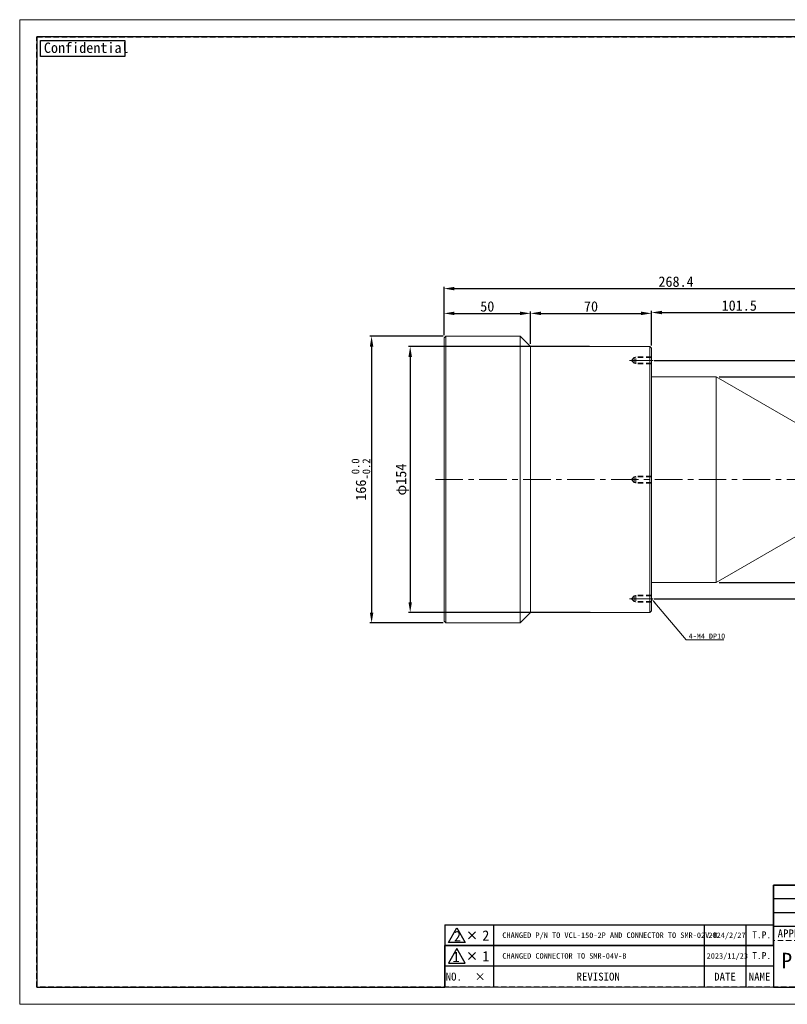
# Model space of a CAD drawing. Header units: millimetres. Extents: x -201 to 202, y 143 to 428.
# Tile 1 of 8: x -201 to 21, y 143 to 428. Entities that reach past the tile are written whole.
import ezdxf
from ezdxf import colors
from ezdxf.entities.mleader import LeaderData, LeaderLine
from ezdxf.enums import TextEntityAlignment as Align
from ezdxf.math import Vec2, Vec3

# ---------------------------------------------------------------- set-up
doc = ezdxf.new("R2010")
doc.units = ezdxf.units.MM
doc.header["$LTSCALE"] = 0.25
doc.linetypes.add('CENTER', pattern=[50.8, 31.75, -6.35, 6.35, -6.35])
doc.linetypes.add('HIDDEN', pattern=[9.525, 6.35, -3.175])
for name, color, linetype, lineweight in [('01_中心線', 1, 'CENTER', 20), ('DIMENSION', 6, 'Continuous', 15), ('画層1', 7, 'Continuous', 20)]:
    doc.layers.add(name, color=color, linetype=linetype, lineweight=lineweight)
doc.layers.add('EMPTY LINE', color=252, linetype='Continuous', lineweight=0, plot=False)
doc.layers.add('FORM', color=7, linetype='Continuous')
doc.styles.add('VS Standard', font='msgothic.ttc', dxfattribs={"height": 3})
doc.styles.add('VS Standard(小)', font='txt', dxfattribs={"height": 2.4})
doc.dimstyles.new('VS Standard x0.5', dxfattribs={"dimtxt": 3, "dimasz": 3, "dimexe": 0.5, "dimexo": 0.8, "dimgap": 0.5, "dimtad": 3, "dimlfac": 2, "dimrnd": 0.0001, "dimzin": 9, "dimdsep": 46, "dimtxsty": 'VS Standard', "dimcen": 0, "dimaunit": 1, "dimadec": 0, "dimazin": 2, "dimtfac": 1, "dimtmove": 0, "dimatfit": 3, "dimfxl": 1, "dimtolj": 1, "dimtzin": 0, "dimarcsym": 0})

# ---------------------------------------------------------------- blocks, each defined once
blk = doc.blocks.new('表題欄金物用_ver2.0.0')
at = {"layer": 'FORM', "color": 0}
for p, q in [((-11, 40.5), (-191, 40.5)), ((-191, 40.5), (-191, 28.5)), ((-110, 28.49), (-110, 40.5)), ((-39, 28.49), (-39, 40.49)), ((-29, 28.49), (-29, 40.49)), ((-11, 28.5), (-11, 40.5)), ((-39, 36.5), (-191, 36.5)), ((-24.54, 35.38), (-24.54, 29.78)), ((-13.42, 34.8), (-20.21, 33.59)), ((-13.42, 32.58), (-13.42, 34.8)), ((-39, 32.5), (-191, 32.5)), ((-27.34, 32.58), (-12.62, 32.58)), ((-20.21, 32.58), (-20.21, 33.59)), ((-20.21, 32.58), (-20.21, 31.57)), ((-13.42, 30.35), (-20.21, 31.57)), ((-13.42, 32.58), (-13.42, 30.35)), ((-11, 28.5), (-191, 28.5)), ((-191, 28.5), (-191, 11)), ((-176, 28.5), (-176, 11)), ((-161, 28.5), (-161, 11)), ((-146, 28.5), (-146, 11)), ((-131, 28.5), (-131, 11)), ((-96, 11), (-96, 28.5)), ((-11, 11), (-11, 28.5)), ((-272, 23), (-286, 23)), ((-286, 23), (-286, 17)), ((-211, 23), (-272, 23)), ((-272, 23), (-272, 17)), ((-211, 23), (-211, 17)), ((-199, 23), (-211, 23)), ((-199, 23), (-199, 17)), ((-191, 23), (-199, 23)), ((-131, 24.12), (-96, 24.12)), ((-279.19, 21), (-277.19, 19)), ((-279.19, 19), (-277.19, 21)), ((-96, 21), (-11, 21)), ((-131, 19.75), (-96, 19.75)), ((-286, 17), (-286, 11)), ((-272, 17), (-286, 17)), ((-272, 17), (-272, 11)), ((-211, 17), (-272, 17)), ((-211, 17), (-211, 11)), ((-199, 17), (-211, 17)), ((-199, 17), (-199, 11)), ((-191, 17), (-199, 17)), ((-96, 15.38), (-131, 15.38)), ((-11, 16), (-96, 16)), ((-191, 11), (-11, 11))]:
    blk.add_line(p, q, dxfattribs=at)
at = {"layer": 'FORM', "color": 0, "linetype": 'HIDDEN', "lineweight": 9}
for p, q in [((-156, 28.49), (-156, 40.49)), ((-75, 28.49), (-75, 40.49)), ((-11, 36.5), (-39, 36.5)), ((-116, 11), (-116, 28.5)), ((-78.5, 11), (-78.5, 28.5)), ((-131, 24.5), (-191, 24.5))]:
    blk.add_line(p, q, dxfattribs=at)
at = {"layer": 'FORM', "color": 0, "lineweight": 15}
blk.add_line((-191, 11), (-286, 11), dxfattribs=at)
at = {"layer": 'FORM', "color": 0}
blk.add_lwpolyline([(-282.58, 22.13), (-285.01, 17.93), (-280.16, 17.93)], close=True, dxfattribs=at)
for radius in [2, 1]:
    blk.add_circle((-24.54, 32.58), radius, dxfattribs=at)
at = {"layer": 'FORM', "color": 0, "attachment_point": 5}
for s, insert, char_height, width, style in [('{\\LMATERIAL}', (-173.5, 38.5), 2.4, 36.5, 'VS Standard(小)'), ('{\\LCHAMFER}   ', (-92.5, 38.5), 2.4, 35, 'VS Standard(小)'), ('{\\LUNIT}', (-34, 38.35), 2, 20, 'VS Standard'), ('{\\LMETHOD} 図法', (-20, 38.35), 2, 20, 'VS Standard'), ('{\\LTREATMENT}', (-173.5, 34.5), 2.4, 36.5, 'VS Standard(小)'), ('{\\LFINISHING}', (-92.5, 34.5), 2.4, 35, 'VS Standard(小)'), ('{\\T0.9;\\LTREATMENT CONTACT}', (-173.5, 30.5), 2, 36.5, 'VS Standard(小)'), ('{\\LDECENTRATION} ', (-92.5, 30.5), 2.4, 35, 'VS Standard(小)'), ('mm', (-34, 32.35), 2.8, 20, 'VS Standard'), ('{\\fＭＳ ゴシック|b0|i0|c128|p49;APPROVED}', (-183.5, 26.5), 2.3, 15, 'VS Standard'), ('{\\fＭＳ ゴシック|b0|i0|c128|p49;CHECKED}', (-168.5, 26.5), 2.3, 15, 'VS Standard'), ('{\\fＭＳ ゴシック|b0|i0|c128|p49;DESIGNED}', (-153.5, 26.5), 2.3, 15, 'VS Standard'), ('{\\fＭＳ ゴシック|b0|i0|c128|p49;DRAWN}', (-138.5, 26.5), 2.3, 15, 'VS Standard'), ('{\\W0.7;\\LTOLERANCE\\l }', (-123.5, 26.31), 1.7, 20, 'VS Standard(小)'), ('{\\LANGLE}', (-123.5, 21.94), 2, 14.9784, 'VS Standard(小)'), ('SCALE', (-123.5, 17.56), 2, 15, 'VS Standard(小)'), ('{\\fＭＳ ゴシック|b0|i0|c128|p49;NAME}', (-87.25, 18.5), 2.4, 15, 'VS Standard(小)'), ('NO.', (-283.44, 14), 2.3, 14, 'VS Standard'), ('\\pxi-3,l4,t4;×^I', (-276.99, 14), 2.3, 14, 'VS Standard'), ('REVISION', (-241.67, 14), 2.3, 46, 'VS Standard'), ('{\\fMS Gothic|b0|i0|c128|p49;DATE}', (-204.99, 14), 2.3, 12, 'VS Standard'), ('NAME', (-195, 14), 2.3, 8, 'VS Standard'), ('{\\fＭＳ ゴシック|b0|i0|c128|p49;DRAW NO.}', (-87.25, 13.5), 2.4, 15, 'VS Standard(小)'), ('{\\fＭＳ ゴシック|b0|i0|c128|p49;DATE}', (-123.5, 13.19), 2, 15, 'VS Standard(小)')]:
    blk.add_mtext(s, dxfattribs=dict(at, insert=insert, char_height=char_height, width=width, style=style))
at = {"layer": 'FORM', "color": 0, "insert": (-87.25, 24.75), "char_height": 2, "width": 16, "attachment_point": 5, "line_spacing_factor": 0.8, "style": 'VS Standard'}
blk.add_mtext('\\pxsm0.9;{\\LREMARK}   ', dxfattribs=at)
at = {"layer": 'FORM', "color": 0, "insert": (-282.79, 19.73), "char_height": 3, "attachment_point": 5, "style": 'VS Standard'}
blk.add_mtext('1', dxfattribs=at)
at = {"layer": 'FORM', "color": 0}
for tag, height, style, p in [('材料', 2.8, 'VS Standard', (-133, 38.5)), ('一般面取', 2.8, 'VS Standard', (-57, 38.5)), ('処理', 2.8, 'VS Standard', (-133, 34.5)), ('仕上', 2.8, 'VS Standard', (-57, 34.5)), ('処理接点', 2.8, 'VS Standard', (-133, 30.5)), ('偏芯', 2.8, 'VS Standard', (-57, 30.5)), ('一般公差', 2.4, 'VS Standard(小)', (-106, 26.31)), ('適用（機種名）', 3.6, 'VS Standard', (-44.75, 24.75)), ('角度', 2.4, 'VS Standard(小)', (-106, 21.94)), ('NAME', 3.5, 'VS Standard', (-44.75, 18.5)), ('SCALE', 2.4, 'VS Standard(小)', (-106, 17.56)), ('DATE', 2.4, 'VS Standard(小)', (-106, 13.19)), ('DRAW_NO.', 3.5, 'VS Standard', (-44.75, 13.5))]:
    blk.add_attdef(tag, text='', height=height, dxfattribs=dict(at, style=style)).set_placement(p, align=Align.MIDDLE_CENTER)
at = {"layer": 'FORM', "color": 0, "style": 'VS Standard'}
for tag, p in [('APPROVED', (-182.5, 15.06)), ('CHECKED', (-167.5, 15.18)), ('DESIGNED', (-152.5, 15.09)), ('DRAWN', (-137.5, 15.23))]:
    blk.add_attdef(tag, text='', height=4.5, dxfattribs=at).set_placement(p, align=Align.BOTTOM_CENTER)
blk = doc.blocks.new('*D206')
at = {"layer": 'Defpoints', "color": 0}
for p in [(-78.25, 336.14), (-99.71, 253.14), (-78.25, 253.14)]:
    blk.add_point(p, dxfattribs=at)
at = {"layer": 'DIMENSION', "color": 0, "lineweight": -2}
for p, q in [((-79.05, 336.14), (-100.21, 336.14)), ((-99.71, 333.14), (-99.71, 256.14)), ((-79.05, 253.14), (-100.21, 253.14))]:
    blk.add_line(p, q, dxfattribs=at)
at = {"layer": 'DIMENSION', "color": 0}
for points in [[(-99.21, 333.14), (-100.21, 333.14), (-99.71, 336.14)], [(-100.21, 256.14), (-99.21, 256.14), (-99.71, 253.14)]]:
    blk.add_solid(points, dxfattribs=at)
at = {"layer": 'DIMENSION', "color": 0, "insert": (-102.82, 294.64), "char_height": 3, "attachment_point": 5, "rotation": 90, "style": 'VS Standard'}
blk.add_mtext('\\A1;\\A1;166{\\H2.250000;\\S 0.0^ -0.2;}', dxfattribs=at)
blk = doc.blocks.new('*D207')
at = {"layer": 'Defpoints', "color": 0}
for p in [(-53.75, 342.74), (-78.75, 335.64), (-53.75, 333.14)]:
    blk.add_point(p, dxfattribs=at)
at = {"layer": 'DIMENSION', "color": 0, "lineweight": -2}
for p, q in [((-78.75, 336.44), (-78.75, 343.24)), ((-75.75, 342.74), (-56.75, 342.74)), ((-53.75, 333.94), (-53.75, 343.24))]:
    blk.add_line(p, q, dxfattribs=at)
at = {"layer": 'DIMENSION', "color": 0}
for points in [[(-75.75, 343.24), (-75.75, 342.24), (-78.75, 342.74)], [(-56.75, 342.24), (-56.75, 343.24), (-53.75, 342.74)]]:
    blk.add_solid(points, dxfattribs=at)
at = {"layer": 'DIMENSION', "color": 0, "insert": (-66.25, 344.74), "char_height": 3, "attachment_point": 5, "style": 'VS Standard'}
blk.add_mtext('\\A1;50', dxfattribs=at)
blk = doc.blocks.new('*D208')
at = {"layer": 'Defpoints', "color": 0}
for p in [(-18.75, 342.74), (-53.75, 333.54), (-18.75, 332.64)]:
    blk.add_point(p, dxfattribs=at)
at = {"layer": 'DIMENSION', "color": 0, "lineweight": -2}
for p, q in [((-53.75, 334.34), (-53.75, 343.24)), ((-50.75, 342.74), (-21.75, 342.74)), ((-18.75, 333.44), (-18.75, 343.24))]:
    blk.add_line(p, q, dxfattribs=at)
at = {"layer": 'DIMENSION', "color": 0}
for points in [[(-50.75, 343.24), (-50.75, 342.24), (-53.75, 342.74)], [(-21.75, 342.24), (-21.75, 343.24), (-18.75, 342.74)]]:
    blk.add_solid(points, dxfattribs=at)
at = {"layer": 'DIMENSION', "color": 0, "insert": (-36.25, 344.74), "char_height": 3, "attachment_point": 5, "style": 'VS Standard'}
blk.add_mtext('\\A1;70', dxfattribs=at)
blk = doc.blocks.new('*D209')
at = {"layer": 'Defpoints', "color": 0}
for p in [(32, 342.99), (-18.75, 332.64), (32, 305.89)]:
    blk.add_point(p, dxfattribs=at)
at = {"layer": 'DIMENSION', "color": 0, "lineweight": -2}
for p, q in [((-18.75, 333.44), (-18.75, 343.49)), ((-15.75, 342.99), (29, 342.99)), ((32, 306.69), (32, 343.49))]:
    blk.add_line(p, q, dxfattribs=at)
at = {"layer": 'DIMENSION', "color": 0}
for points in [[(-15.75, 343.49), (-15.75, 342.49), (-18.75, 342.99)], [(29, 342.49), (29, 343.49), (32, 342.99)]]:
    blk.add_solid(points, dxfattribs=at)
at = {"layer": 'DIMENSION', "color": 0, "insert": (6.63, 344.99), "char_height": 3, "attachment_point": 5, "style": 'VS Standard'}
blk.add_mtext('\\A1;101.5', dxfattribs=at)
blk = doc.blocks.new('*D211')
at = {"layer": 'Defpoints', "color": 0}
for p in [(55.45, 349.91), (-78.75, 335.64), (55.45, 305.79)]:
    blk.add_point(p, dxfattribs=at)
at = {"layer": 'DIMENSION', "color": 0, "lineweight": -2}
for p, q in [((-78.75, 336.44), (-78.75, 350.41)), ((-75.75, 349.91), (52.45, 349.91)), ((55.45, 306.59), (55.45, 350.41))]:
    blk.add_line(p, q, dxfattribs=at)
at = {"layer": 'DIMENSION', "color": 0}
for points in [[(-75.75, 350.41), (-75.75, 349.41), (-78.75, 349.91)], [(52.45, 349.41), (52.45, 350.41), (55.45, 349.91)]]:
    blk.add_solid(points, dxfattribs=at)
at = {"layer": 'DIMENSION', "color": 0, "insert": (-11.65, 351.91), "char_height": 3, "attachment_point": 5, "style": 'VS Standard'}
blk.add_mtext('\\A1;268.4', dxfattribs=at)
blk = doc.blocks.new('*D214')
at = {"layer": 'Defpoints', "color": 0}
for p in [(0, 324.39), (0, 264.89), (87.33, 264.89)]:
    blk.add_point(p, dxfattribs=at)
at = {"layer": 'DIMENSION', "color": 0, "lineweight": -2}
for p, q in [((0.8, 324.39), (87.83, 324.39)), ((87.33, 321.39), (87.33, 267.89)), ((0.8, 264.89), (87.83, 264.89))]:
    blk.add_line(p, q, dxfattribs=at)
at = {"layer": 'DIMENSION', "color": 0}
for points in [[(87.83, 321.39), (86.83, 321.39), (87.33, 324.39)], [(86.83, 267.89), (87.83, 267.89), (87.33, 264.89)]]:
    blk.add_solid(points, dxfattribs=at)
at = {"layer": 'DIMENSION', "color": 0, "insert": (85.08, 294.64), "char_height": 3, "attachment_point": 5, "rotation": 90, "style": 'VS Standard'}
blk.add_mtext('\\A1;φ\\A1;119', dxfattribs=at)
blk = doc.blocks.new('*D215')
at = {"layer": 'Defpoints', "color": 0}
for p in [(-18.75, 329.14), (-18.75, 260.14), (94.66, 260.14)]:
    blk.add_point(p, dxfattribs=at)
at = {"layer": 'DIMENSION', "color": 0, "lineweight": -2}
for p, q in [((-17.95, 329.14), (95.16, 329.14)), ((94.66, 326.14), (94.66, 263.14)), ((-17.95, 260.14), (95.16, 260.14))]:
    blk.add_line(p, q, dxfattribs=at)
at = {"layer": 'DIMENSION', "color": 0}
for points in [[(95.16, 326.14), (94.16, 326.14), (94.66, 329.14)], [(94.16, 263.14), (95.16, 263.14), (94.66, 260.14)]]:
    blk.add_solid(points, dxfattribs=at)
at = {"layer": 'DIMENSION', "color": 0, "insert": (92.42, 294.64), "char_height": 3, "attachment_point": 5, "rotation": 90, "style": 'VS Standard'}
blk.add_mtext('\\A1;P.C.D.φ\\A1;138', dxfattribs=at)
blk = doc.blocks.new('*D216')
at = {"layer": 'Defpoints', "color": 0}
for p in [(-35.86, 333.14), (-88.55, 256.14), (-35.68, 256.14)]:
    blk.add_point(p, dxfattribs=at)
at = {"layer": 'DIMENSION', "color": 0, "lineweight": -2}
for p, q in [((-36.66, 333.14), (-89.05, 333.14)), ((-88.55, 330.14), (-88.55, 259.14)), ((-36.48, 256.14), (-89.05, 256.14))]:
    blk.add_line(p, q, dxfattribs=at)
at = {"layer": 'DIMENSION', "color": 0}
for points in [[(-88.05, 330.14), (-89.05, 330.14), (-88.55, 333.14)], [(-89.05, 259.14), (-88.05, 259.14), (-88.55, 256.14)]]:
    blk.add_solid(points, dxfattribs=at)
at = {"layer": 'DIMENSION', "color": 0, "insert": (-90.79, 294.64), "char_height": 3, "attachment_point": 5, "rotation": 90, "style": 'VS Standard'}
blk.add_mtext('\\A1;φ154', dxfattribs=at)

msp = doc.modelspace()

# ---------------------------------------------------------------- linework, layer by layer
at = {"layer": '01_中心線'}
for p, q in [((-18.25, 329.1353), (-25.075, 329.1353)), ((-81.25, 294.6353), (70.2233, 294.6353)), ((-18.25, 260.1353), (-25.075, 260.1353))]:
    msp.add_line(p, q, dxfattribs=at)
at = {"layer": 'EMPTY LINE'}
for p, q in [((-201.5, 427.75), (-201.5, 142.75)), ((201.5, 427.75), (-201.5, 427.75)), ((-201.5, 142.75), (201.5, 142.75))]:
    msp.add_line(p, q, dxfattribs=at)
at = {"layer": 'FORM'}
for p, q in [((-78.5, 165.75), (-78.5, 159.75)), ((-78.5, 165.75), (16.5, 165.75)), ((-64.5, 165.75), (-64.5, 159.75)), ((-3.5, 165.75), (-3.5, 159.75)), ((8.5, 165.75), (8.5, 159.75)), ((-77.5082, 160.6834), (-75.0833, 164.8834)), ((-75.0833, 164.8834), (-72.6585, 160.6834)), ((-71.6936, 161.75), (-69.6936, 163.75)), ((-71.6936, 163.75), (-69.6936, 161.75)), ((-72.6585, 160.6834), (-77.5082, 160.6834))]:
    msp.add_line(p, q, dxfattribs=at)
at = {"layer": 'FORM', "linetype": 'HIDDEN'}
msp.add_lwpolyline([(-196.5, 422.75), (196.5, 422.75), (196.5, 147.75), (-196.5, 147.75)], close=True, dxfattribs=at)
at = {"layer": 'FORM'}
msp.add_lwpolyline([(-196.5, 422.75), (-196.5, 147.75), (-78.5, 147.75), (-78.5, 159.75), (16.5, 159.75), (16.5, 177.25), (196.5, 177.25), (196.5, 422.75), (-196.5, 422.75)], close=True, dxfattribs=at)
at = {"layer": 'FORM', "lineweight": 30}
msp.add_lwpolyline([(-195.5, 421.75), (-171.1092, 421.75), (-171.1092, 417.0878), (-195.5, 417.0878)], close=True, dxfattribs=at)
at = {"layer": '画層1'}
for p, q in [((-78.75, 335.6353), (-78.25, 336.1353)), ((-78.75, 294.6353), (-78.75, 335.6353)), ((-78.25, 336.1353), (-56.75, 336.1353)), ((-53.75, 333.1353), (-56.75, 336.1353)), ((-56.75, 336.1353), (-56.75, 294.6353)), ((-53.75, 333.1353), (-19.25, 333.1353)), ((-53.75, 333.1353), (-53.75, 294.6353)), ((-19.25, 333.1353), (-18.75, 332.6353)), ((-18.75, 294.6353), (-18.75, 332.6353)), ((-18.75, 324.3853), (0, 324.3853)), ((0, 324.3853), (32, 305.8853)), ((0, 324.3853), (0, 294.6353)), ((-78.75, 294.6353), (-78.75, 253.6353)), ((-56.75, 253.1353), (-56.75, 294.6353)), ((-53.75, 256.1353), (-53.75, 294.6353)), ((-18.75, 294.6353), (-18.75, 256.6353)), ((0, 264.8853), (0, 294.6353)), ((0, 264.8853), (32, 283.3853)), ((-18.75, 264.8853), (0, 264.8853)), ((-19.25, 256.1353), (-18.75, 256.6353)), ((-53.75, 256.1353), (-56.75, 253.1353)), ((-53.75, 256.1353), (-19.25, 256.1353)), ((-78.75, 253.6353), (-78.25, 253.1353)), ((-78.25, 253.1353), (-56.75, 253.1353))]:
    msp.add_line(p, q, dxfattribs=at)
at = {"layer": '画層1', "lineweight": 9}
for p, q in [((-78.25, 336.1353), (-78.25, 294.6353)), ((-19.25, 333.1353), (-19.25, 294.6353)), ((-78.25, 253.1353), (-78.25, 294.6353)), ((-19.25, 256.1353), (-19.25, 294.6353))]:
    msp.add_line(p, q, dxfattribs=at)
at = {"layer": '画層1', "color": 3, "linetype": 'HIDDEN', "lineweight": 20}
for p, q in [((-23.75, 329.9603), (-24.575, 329.1353)), ((-23.75, 328.3103), (-24.575, 329.1353)), ((-23.75, 328.3103), (-23.75, 329.9603)), ((-18.75, 329.9603), (-23.75, 329.9603)), ((-18.75, 328.3103), (-23.75, 328.3103)), ((-23.25, 330.1353), (-23.425, 329.9603)), ((-23.25, 328.1353), (-23.425, 328.3103)), ((-23.25, 328.1353), (-23.25, 330.1353)), ((-18.75, 330.1353), (-23.25, 330.1353)), ((-18.75, 328.1353), (-23.25, 328.1353)), ((-23.75, 295.4603), (-24.575, 294.6353)), ((-23.75, 293.8103), (-24.575, 294.6353)), ((-23.75, 293.8103), (-23.75, 295.4603)), ((-18.75, 295.4603), (-23.75, 295.4603)), ((-18.75, 293.8103), (-23.75, 293.8103)), ((-23.25, 295.6353), (-23.425, 295.4603)), ((-23.25, 293.6353), (-23.425, 293.8103)), ((-23.25, 293.6353), (-23.25, 295.6353)), ((-18.75, 295.6353), (-23.25, 295.6353)), ((-18.75, 293.6353), (-23.25, 293.6353)), ((-23.75, 260.9603), (-24.575, 260.1353)), ((-23.75, 259.3103), (-24.575, 260.1353)), ((-23.75, 260.9603), (-23.75, 259.3103)), ((-18.75, 260.9603), (-23.75, 260.9603)), ((-23.25, 261.1353), (-23.425, 260.9603)), ((-23.25, 261.1353), (-23.25, 259.1353)), ((-18.75, 261.1353), (-23.25, 261.1353)), ((-18.75, 259.3103), (-23.75, 259.3103)), ((-23.25, 259.1353), (-23.425, 259.3103)), ((-18.75, 259.1353), (-23.25, 259.1353))]:
    msp.add_line(p, q, dxfattribs=at)

# ---------------------------------------------------------------- block references
at = {"layer": 'FORM'}
ref = msp.add_blockref('表題欄金物用_ver2.0.0', (207.5, 136.75), dxfattribs=at)
ref.add_attrib('材料', '-', dxfattribs={"layer": 'EMPTY LINE', "color": 0, "height": 2.8, "style": 'VS Standard'}).set_placement((74.5, 175.25), align=Align.MIDDLE_CENTER)
ref.add_attrib('処理', '-', dxfattribs={"color": 0, "height": 2.8, "style": 'VS Standard'}).set_placement((74.5, 171.25), align=Align.MIDDLE_CENTER)
ref.add_attrib('処理接点', '-', dxfattribs={"color": 0, "height": 2.8, "style": 'VS Standard'}).set_placement((74.5, 167.25), align=Align.MIDDLE_CENTER)
ref.add_attrib('一般面取', '-', dxfattribs={"color": 0, "height": 2.8, "style": 'VS Standard'}).set_placement((150.5, 175.2468), align=Align.MIDDLE_CENTER)
ref.add_attrib('仕上', '-', dxfattribs={"color": 0, "height": 2.8, "style": 'VS Standard'}).set_placement((150.5, 171.2468), align=Align.MIDDLE_CENTER)
ref.add_attrib('偏芯', '-', dxfattribs={"color": 0, "height": 2.8, "style": 'VS Standard'}).set_placement((150.5, 167.2468), align=Align.MIDDLE_CENTER)
ref.add_attrib('一般公差', '-', dxfattribs={"color": 0, "height": 2.4, "style": 'VS Standard(小)'}).set_placement((101.5, 163.0625), align=Align.MIDDLE_CENTER)
ref.add_attrib('角度', '-', dxfattribs={"color": 0, "height": 2.4, "style": 'VS Standard(小)'}).set_placement((101.5, 158.6875), align=Align.MIDDLE_CENTER)
ref.add_attrib('SCALE', '1 / 2', dxfattribs={"color": 0, "height": 2.4, "style": 'VS Standard(小)'}).set_placement((101.5, 154.3125), align=Align.MIDDLE_CENTER)
ref.add_attrib('DATE', '13/9/2023', dxfattribs={"color": 0, "height": 2.4, "style": 'VS Standard(小)'}).set_placement((101.5, 149.9375), align=Align.MIDDLE_CENTER)
ref.add_attrib('適用（機種名）', 'VCL-150-2P', dxfattribs={"color": 0, "height": 3.6, "style": 'VS Standard'}).set_placement((162.75, 161.5), align=Align.MIDDLE_CENTER)
ref.add_attrib('NAME', 'DRAWING ', dxfattribs={"color": 0, "height": 3.5, "style": 'VS Standard'}).set_placement((162.75, 155.25), align=Align.MIDDLE_CENTER)
ref.add_attrib('DRAW_NO.', 'L1211A-A00102', dxfattribs={"color": 0, "height": 3.5, "style": 'VS Standard'}).set_placement((162.75, 150.25), align=Align.MIDDLE_CENTER)
ref.add_attrib('DESIGNED', 'S.S.', dxfattribs={"color": 0, "height": 4.5, "style": 'VS Standard'}).set_placement((55, 151.8412), align=Align.BOTTOM_CENTER)
ref.add_attrib('DRAWN', 'T.P.', dxfattribs={"color": 0, "height": 4.5, "style": 'VS Standard'}).set_placement((69.9999, 151.985), align=Align.BOTTOM_CENTER)
ref.add_attrib('CHECKED', 'P.E.', dxfattribs={"color": 0, "height": 4.5, "style": 'VS Standard'}).set_placement((40, 151.9272), align=Align.BOTTOM_CENTER)
ref.add_attrib('APPROVED', 'P.E.', dxfattribs={"color": 0, "height": 4.5, "style": 'VS Standard'}).set_placement((25, 151.8117), align=Align.BOTTOM_CENTER)

# ---------------------------------------------------------------- texts
at = {"layer": 'FORM', "lineweight": 30, "insert": (-194.506, 421.1386), "char_height": 3, "attachment_point": 1, "style": 'VS Standard'}
msp.add_mtext_dynamic_manual_height_columns('Confidential', width=3, gutter_width=15, heights=[0], dxfattribs=at)
at = {"layer": 'FORM', "attachment_point": 1, "style": 'VS Standard'}
for s, insert, char_height, width in [('2', (-75.88, 163.9711), 3, 2.628863), ('2', (-67.7, 164.1515), 3, 2.628863), ('CHANGED P/N TO VCL-150-2P AND CONNECTOR TO SMR-02V-B', (-61.9, 163.55), 1.6, 57.057121), ('2024/2/27', (-2.3, 163.55), 1.6, 12.385853), ('T.P.', (10.4, 163.85), 2, 6.216834), ('1', (-67.7, 158.1515), 3, 2.628863), ('CHANGED CONNECTOR TO SMR-04V-B', (-61.9, 157.55), 1.6, 54), ('2023/11/23', (-2.8, 157.55), 1.6, 12.385853), ('T.P.', (10.4, 157.85), 2, 6.216834)]:
    msp.add_mtext(s, dxfattribs=dict(at, insert=insert, char_height=char_height, width=width))

# ---------------------------------------------------------------- dimensions: what is measured, and where the dimension line sits
at = {"layer": 'DIMENSION'}
for base, p1, p2, picture, middle in [((55.45, 349.9051), (-78.75, 335.6353), (55.45, 305.7853), '*D211', (-11.65, 351.9057)), ((-53.75, 342.7412), (-78.75, 335.6353), (-53.75, 333.1353), '*D207', (-66.25, 344.7417)), ((-18.75, 342.7412), (-53.75, 333.5353), (-18.75, 332.6353), '*D208', (-36.25, 344.7417)), ((32, 342.9912), (-18.75, 332.6353), (32, 305.8853), '*D209', (6.625, 344.9917))]:
    dim = msp.add_linear_dim(base=base, p1=p1, p2=p2, dimstyle='VS Standard x0.5', dxfattribs=at)
    dim.commit()
    dim.dimension.update_dxf_attribs({"geometry": picture, "text_midpoint": middle})
dim = msp.add_linear_dim(base=(-99.7067, 253.1353), p1=(-78.25, 336.1353), p2=(-78.25, 253.1353), angle=90, text='\\A1;<>', dimstyle='VS Standard x0.5', override={"dimtol": 1, "dimlim": 0, "dimtp": 0, "dimtm": 0.2, "dimtfac": 0.75, "dimtdec": 1}, dxfattribs=at)
dim.commit()
dim.dimension.update_dxf_attribs({"geometry": '*D206', "text_midpoint": (-99.7067, 294.6353), "dimtype": 160})
dim = msp.add_linear_dim(base=(-88.5493, 256.1353), p1=(-35.8638, 333.1353), p2=(-35.6844, 256.1353), angle=90, text='φ<>', dimstyle='VS Standard x0.5', dxfattribs=at)
dim.commit()
dim.dimension.update_dxf_attribs({"geometry": '*D216', "text_midpoint": (-88.5493, 294.6353), "dimtype": 160})
for base, p1, p2, text, picture, middle in [((94.6598, 260.1353), (-18.75, 329.1353), (-18.75, 260.1353), 'P.C.D.φ\\A1;<>', '*D215', (92.4156, 294.6353)), ((87.328, 264.8853), (0, 324.3853), (0, 264.8853), 'φ\\A1;<>', '*D214', (85.0838, 294.6353))]:
    dim = msp.add_linear_dim(base=base, p1=p1, p2=p2, angle=90, text=text, dimstyle='VS Standard x0.5', dxfattribs=at)
    dim.commit()
    dim.dimension.update_dxf_attribs({"geometry": picture, "text_midpoint": middle})

# ---------------------------------------------------------------- leaders
ml = msp.add_multileader_mtext('Standard', dxfattribs=at)
ml.set_content('4-M4 DP10', color=256, style='VS Standard')
ml.set_leader_properties(color=256, linetype='ByLayer', lineweight=-1)
ml.build(insert=Vec2(0, 0))
ml.multileader.update_dxf_attribs({"has_dogleg": 0, "text_left_attachment_type": 6, "text_right_attachment_type": 6, "dogleg_length": 0.18, "arrow_head_size": 1.5})
ctx = ml.context
ctx.base_point, ctx.char_height, ctx.arrow_head_size, ctx.landing_gap_size, ctx.plane_origin = Vec3(-8.7531, 249.3229), 1.5, 1.5, 0.75, Vec3(14.4641, 288.875)
ctx.left_attachment, ctx.right_attachment, ctx.text_align_type = 6, 6, 2
notes = []
notes.append((ctx, [(0, (1, 1, 0), (-8.9331, 248.2729), (1, 0), 0.18, [(0, [(-18.75, 260.1353)], 0, [])])]))
ctx.mtext.insert, ctx.mtext.line_spacing_factor, ctx.mtext.line_spacing_style, ctx.mtext.flow_direction = Vec3(-8.0031, 250.0729), 0.8, 2, 5
for ctx, leaders in notes:
    for number, flags, end, landing, length, lines in leaders:
        leader = LeaderData()
        leader.index, (leader.has_last_leader_line, leader.has_dogleg_vector, leader.attachment_direction) = number, flags
        leader.last_leader_point, leader.dogleg_vector, leader.dogleg_length = Vec3(end), Vec3(landing), length
        for number, points, colour, breaks in lines:
            line = LeaderLine()
            line.index, line.vertices, line.color, line.breaks = number, Vec3.list(points), colors.encode_raw_color(colour), breaks
            leader.lines.append(line)
        ctx.leaders.append(leader)

doc.saveas('drawing.dxf')
